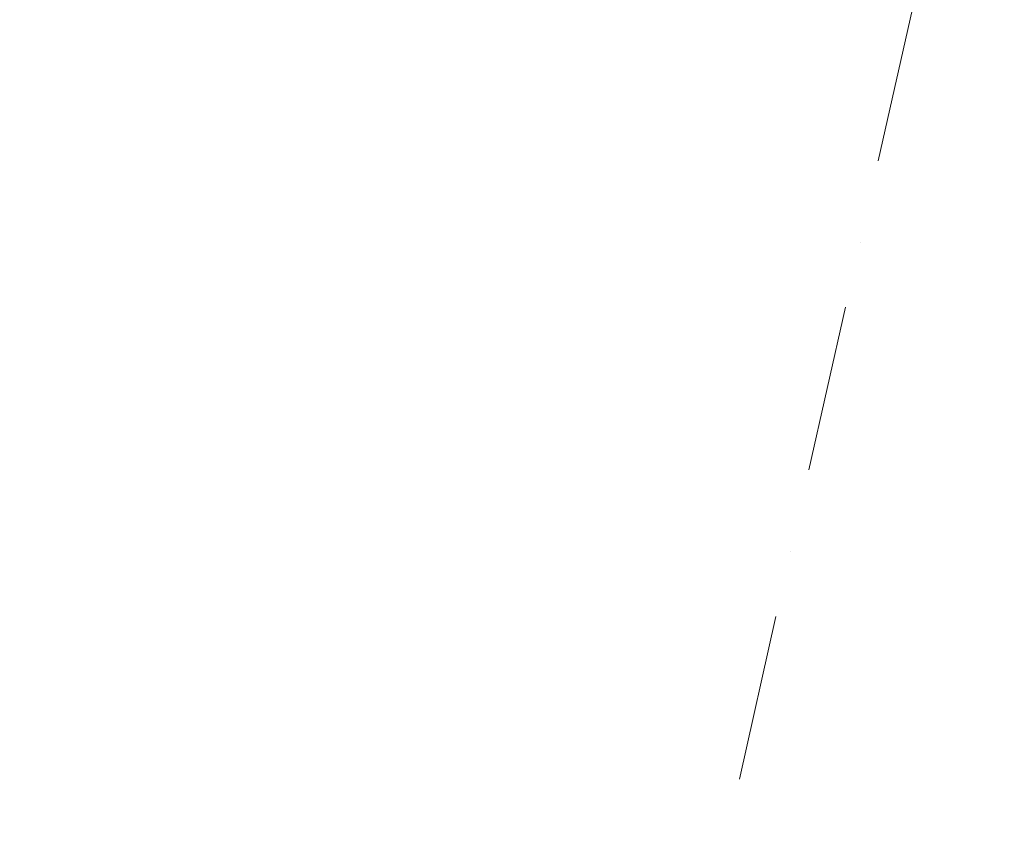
# Model space of a CAD drawing. Header units: millimetres. Extents: x -7213913 to -6999406, y 6129472 to 6470382.
# Tile 22 of 256: x -7199596 to -7197513, y 6154920 to 6156654. Entities that reach past the tile are written whole.
import ezdxf
from ezdxf.enums import TextEntityAlignment as Align

# ---------------------------------------------------------------- set-up
doc = ezdxf.new("R2010")
doc.units = ezdxf.units.MM
doc.header["$MEASUREMENT"] = 0
doc.linetypes.add('Штрихпунктирная', pattern=[670.277762, 352.777767, -176.388884, 0, -141.111112])
doc.layers.add('АР-Чертеж-Оси_Осевые размеры.АР', color=7, linetype='Continuous')
doc.layers.add('АР-Чертеж-Оси_Осевые размеры.АР_Ном._пера__120', color=7, linetype='Continuous', lineweight=0)
doc.styles.add('РЎР“Р•РќР•Р\xa0Р\x98Р\xa0_РЎРўР\x98Р›Р¬_5', font='GOTHIC.TTF')

# ---------------------------------------------------------------- blocks, each defined once
blk = doc.blocks.new('Стандартный Маркер Сетки[223]_10', base_point=(-7187640.5, 6201499.3))
at = {"layer": 'АР-Чертеж-Оси_Осевые размеры.АР_Ном._пера__120', "color": 7, "linetype": 'Штрихпунктирная', "lineweight": 0}
blk.add_line((-7187859.7, 6200523.6), (-7202631.7, 6134751.7), dxfattribs=at)
at = {"layer": 'АР-Чертеж-Оси_Осевые размеры.АР_Ном._пера__120', "color": 7, "lineweight": 0, "style": 'РЎР“Р•РќР•Р\xa0Р\x98Р\xa0_РЎРўР\x98Р›Р¬_5'}
blk.add_attdef('AC_MarkerText_1', text='', height=350, rotation=347.3418, dxfattribs=at).set_placement((-7202890.5, 6133469.2), align=Align.TOP_CENTER)

msp = doc.modelspace()

# ---------------------------------------------------------------- block references
at = {"layer": 'АР-Чертеж-Оси_Осевые размеры.АР', "color": 8, "linetype": 'Continuous', "lineweight": 15}
msp.add_blockref('Стандартный Маркер Сетки[223]_10', (-7187640.5, 6201499.3), dxfattribs=at)

doc.saveas('drawing.dxf')
